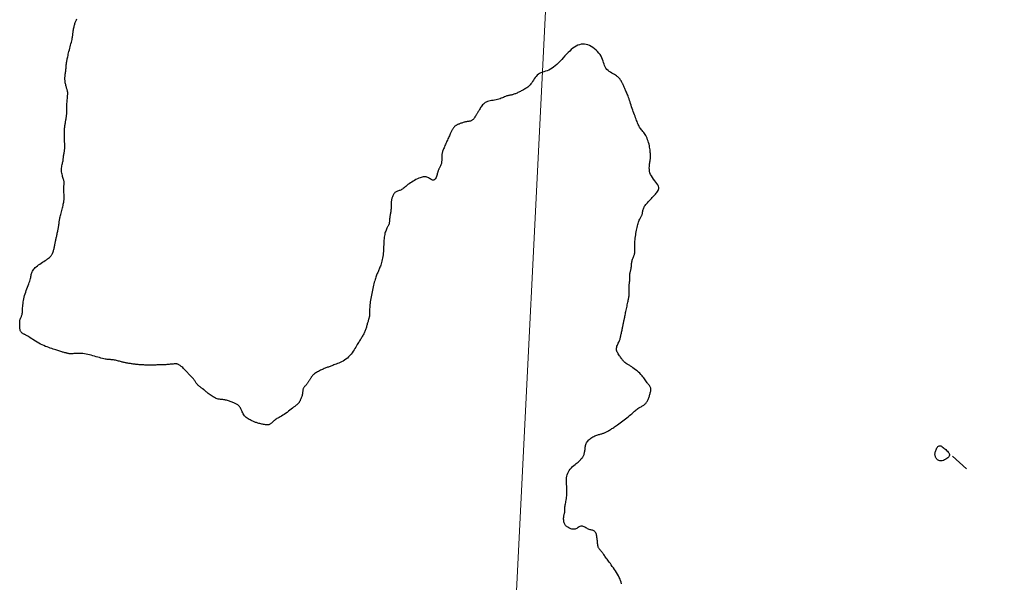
# Model space of a CAD drawing. Header units: millimetres. Extents: x 32690613 to 32693367, y 5343692 to 5344708.
# Tile 81 of 256: x 32692370 to 32692444, y 5343816 to 5343858. Entities that reach past the tile are written whole.
import ezdxf

# ---------------------------------------------------------------- set-up
doc = ezdxf.new("R2010")
doc.units = ezdxf.units.MM
doc.header["$LTSCALE"] = 20
doc.layers.get('0').update_dxf_attribs({"lineweight": 18})
doc.layers.get('Defpoints').update_dxf_attribs({"color": 11, "lineweight": 18})
doc.layers.add('02-DGM_HL_493.50', color=112, linetype='Continuous')

# ---------------------------------------------------------------- blocks, each defined once
blk = doc.blocks.new('A$C78070446')
blk.add_line((4469733.773, 5343068.963), (4469667.482, 5342330.093))

msp = doc.modelspace()

# ---------------------------------------------------------------- linework, layer by layer
at = {"layer": '02-DGM_HL_493.50', "elevation": 493.5, "flags": 128}
for points in [[(32692415.078, 5343815.809), (32692415.054, 5343815.923), (32692415.017, 5343816.041), (32692414.969, 5343816.161), (32692414.912, 5343816.282), (32692414.847, 5343816.405), (32692414.778, 5343816.527), (32692414.704, 5343816.648), (32692414.627, 5343816.768), (32692414.549, 5343816.885), (32692414.471, 5343816.999), (32692414.393, 5343817.109), (32692414.317, 5343817.215), (32692414.245, 5343817.315), (32692414.176, 5343817.41), (32692414.112, 5343817.498), (32692414.052, 5343817.582), (32692413.995, 5343817.66), (32692413.941, 5343817.734), (32692413.891, 5343817.803), (32692413.843, 5343817.869), (32692413.798, 5343817.932), (32692413.755, 5343817.991), (32692413.714, 5343818.047), (32692413.675, 5343818.1), (32692413.638, 5343818.149), (32692413.603, 5343818.195), (32692413.569, 5343818.238), (32692413.537, 5343818.276), (32692413.507, 5343818.311), (32692413.478, 5343818.342), (32692413.45, 5343818.371), (32692413.424, 5343818.4), (32692413.4, 5343818.431), (32692413.377, 5343818.465), (32692413.357, 5343818.505), (32692413.339, 5343818.552), (32692413.324, 5343818.609), (32692413.31, 5343818.676), (32692413.299, 5343818.753), (32692413.289, 5343818.836), (32692413.281, 5343818.924), (32692413.272, 5343819.016), (32692413.263, 5343819.107), (32692413.253, 5343819.198), (32692413.242, 5343819.285), (32692413.228, 5343819.366), (32692413.213, 5343819.442), (32692413.194, 5343819.511), (32692413.172, 5343819.574), (32692413.147, 5343819.63), (32692413.117, 5343819.679), (32692413.083, 5343819.72), (32692413.045, 5343819.754), (32692413.001, 5343819.78), (32692412.952, 5343819.8), (32692412.9, 5343819.815), (32692412.844, 5343819.829), (32692412.785, 5343819.843), (32692412.724, 5343819.858), (32692412.661, 5343819.878), (32692412.598, 5343819.903), (32692412.534, 5343819.935), (32692412.47, 5343819.972), (32692412.406, 5343820.011), (32692412.342, 5343820.049), (32692412.278, 5343820.084), (32692412.215, 5343820.111), (32692412.151, 5343820.128), (32692412.089, 5343820.133), (32692412.026, 5343820.124), (32692411.965, 5343820.102), (32692411.903, 5343820.071), (32692411.842, 5343820.035), (32692411.781, 5343819.997), (32692411.72, 5343819.961), (32692411.659, 5343819.929), (32692411.597, 5343819.906), (32692411.535, 5343819.893), (32692411.473, 5343819.891), (32692411.411, 5343819.898), (32692411.35, 5343819.912), (32692411.29, 5343819.931), (32692411.232, 5343819.956), (32692411.175, 5343819.983), (32692411.12, 5343820.012), (32692411.068, 5343820.041), (32692411.019, 5343820.072), (32692410.974, 5343820.104), (32692410.931, 5343820.138), (32692410.893, 5343820.176), (32692410.858, 5343820.219), (32692410.828, 5343820.266), (32692410.803, 5343820.319), (32692410.782, 5343820.379), (32692410.766, 5343820.444), (32692410.754, 5343820.512), (32692410.747, 5343820.583), (32692410.744, 5343820.655), (32692410.744, 5343820.726), (32692410.747, 5343820.794), (32692410.754, 5343820.859), (32692410.763, 5343820.92), (32692410.774, 5343820.976), (32692410.786, 5343821.027), (32692410.799, 5343821.075), (32692410.811, 5343821.12), (32692410.822, 5343821.161), (32692410.831, 5343821.201), (32692410.836, 5343821.238), (32692410.838, 5343821.274), (32692410.837, 5343821.31), (32692410.835, 5343821.347), (32692410.832, 5343821.386), (32692410.83, 5343821.428), (32692410.829, 5343821.474), (32692410.831, 5343821.526), (32692410.836, 5343821.586), (32692410.847, 5343821.652), (32692410.861, 5343821.727), (32692410.877, 5343821.808), (32692410.896, 5343821.895), (32692410.914, 5343821.989), (32692410.932, 5343822.088), (32692410.948, 5343822.191), (32692410.961, 5343822.299), (32692410.971, 5343822.411), (32692410.977, 5343822.526), (32692410.98, 5343822.644), (32692410.98, 5343822.764), (32692410.978, 5343822.886), (32692410.975, 5343823.009), (32692410.971, 5343823.134), (32692410.966, 5343823.258), (32692410.961, 5343823.383), (32692410.959, 5343823.508), (32692410.96, 5343823.631), (32692410.967, 5343823.752), (32692410.983, 5343823.871), (32692411.008, 5343823.987), (32692411.045, 5343824.1), (32692411.095, 5343824.209), (32692411.161, 5343824.313), (32692411.239, 5343824.412), (32692411.325, 5343824.506), (32692411.417, 5343824.594), (32692411.51, 5343824.675), (32692411.6, 5343824.75), (32692411.685, 5343824.818), (32692411.76, 5343824.878), (32692411.823, 5343824.931), (32692411.875, 5343824.976), (32692411.917, 5343825.015), (32692411.951, 5343825.049), (32692411.979, 5343825.079), (32692412.003, 5343825.105), (32692412.024, 5343825.129), (32692412.043, 5343825.151), (32692412.064, 5343825.173), (32692412.085, 5343825.194), (32692412.106, 5343825.216), (32692412.128, 5343825.24), (32692412.15, 5343825.267), (32692412.171, 5343825.296), (32692412.193, 5343825.33), (32692412.214, 5343825.368), (32692412.234, 5343825.412), (32692412.254, 5343825.461), (32692412.272, 5343825.513), (32692412.289, 5343825.569), (32692412.305, 5343825.628), (32692412.318, 5343825.689), (32692412.33, 5343825.751), (32692412.339, 5343825.814), (32692412.346, 5343825.877), (32692412.352, 5343825.94), (32692412.357, 5343826.002), (32692412.364, 5343826.065), (32692412.374, 5343826.128), (32692412.387, 5343826.191), (32692412.406, 5343826.254), (32692412.431, 5343826.318), (32692412.463, 5343826.382), (32692412.503, 5343826.445), (32692412.549, 5343826.507), (32692412.602, 5343826.568), (32692412.659, 5343826.626), (32692412.721, 5343826.681), (32692412.788, 5343826.733), (32692412.857, 5343826.779), (32692412.93, 5343826.821), (32692413.004, 5343826.859), (32692413.079, 5343826.892), (32692413.154, 5343826.921), (32692413.228, 5343826.947), (32692413.3, 5343826.971), (32692413.368, 5343826.992), (32692413.432, 5343827.01), (32692413.492, 5343827.028), (32692413.547, 5343827.044), (32692413.599, 5343827.06), (32692413.649, 5343827.076), (32692413.697, 5343827.093), (32692413.745, 5343827.111), (32692413.794, 5343827.13), (32692413.844, 5343827.152), (32692413.896, 5343827.176), (32692413.951, 5343827.202), (32692414.007, 5343827.232), (32692414.065, 5343827.263), (32692414.124, 5343827.296), (32692414.185, 5343827.331), (32692414.245, 5343827.368), (32692414.306, 5343827.406), (32692414.368, 5343827.446), (32692414.43, 5343827.487), (32692414.494, 5343827.531), (32692414.56, 5343827.577), (32692414.631, 5343827.628), (32692414.706, 5343827.682), (32692414.787, 5343827.74), (32692414.875, 5343827.803), (32692414.969, 5343827.872), (32692415.07, 5343827.945), (32692415.174, 5343828.022), (32692415.28, 5343828.101), (32692415.386, 5343828.181), (32692415.49, 5343828.261), (32692415.59, 5343828.341), (32692415.685, 5343828.419), (32692415.772, 5343828.494), (32692415.852, 5343828.566), (32692415.927, 5343828.634), (32692415.997, 5343828.699), (32692416.063, 5343828.759), (32692416.126, 5343828.815), (32692416.188, 5343828.867), (32692416.249, 5343828.914), (32692416.31, 5343828.955), (32692416.371, 5343828.993), (32692416.431, 5343829.027), (32692416.49, 5343829.058), (32692416.548, 5343829.089), (32692416.604, 5343829.119), (32692416.659, 5343829.15), (32692416.711, 5343829.182), (32692416.761, 5343829.216), (32692416.807, 5343829.253), (32692416.851, 5343829.293), (32692416.893, 5343829.335), (32692416.931, 5343829.379), (32692416.967, 5343829.426), (32692417.001, 5343829.476), (32692417.031, 5343829.528), (32692417.059, 5343829.582), (32692417.085, 5343829.639), (32692417.108, 5343829.697), (32692417.13, 5343829.758), (32692417.15, 5343829.819), (32692417.17, 5343829.881), (32692417.189, 5343829.944), (32692417.207, 5343830.007), (32692417.225, 5343830.071), (32692417.242, 5343830.133), (32692417.258, 5343830.195), (32692417.27, 5343830.256), (32692417.279, 5343830.316), (32692417.283, 5343830.374), (32692417.281, 5343830.429), (32692417.272, 5343830.482), (32692417.256, 5343830.533), (32692417.233, 5343830.581), (32692417.204, 5343830.629), (32692417.17, 5343830.677), (32692417.133, 5343830.725), (32692417.092, 5343830.776), (32692417.05, 5343830.831), (32692417.006, 5343830.889), (32692416.961, 5343830.952), (32692416.915, 5343831.02), (32692416.867, 5343831.093), (32692416.814, 5343831.169), (32692416.756, 5343831.249), (32692416.691, 5343831.332), (32692416.619, 5343831.417), (32692416.537, 5343831.505), (32692416.445, 5343831.593), (32692416.346, 5343831.682), (32692416.243, 5343831.77), (32692416.138, 5343831.854), (32692416.035, 5343831.934), (32692415.936, 5343832.007), (32692415.846, 5343832.073), (32692415.766, 5343832.129), (32692415.699, 5343832.174), (32692415.644, 5343832.21), (32692415.6, 5343832.238), (32692415.563, 5343832.26), (32692415.533, 5343832.276), (32692415.508, 5343832.29), (32692415.486, 5343832.301), (32692415.465, 5343832.312), (32692415.443, 5343832.325), (32692415.421, 5343832.339), (32692415.397, 5343832.355), (32692415.373, 5343832.373), (32692415.347, 5343832.394), (32692415.32, 5343832.418), (32692415.292, 5343832.445), (32692415.263, 5343832.476), (32692415.233, 5343832.511), (32692415.201, 5343832.55), (32692415.167, 5343832.592), (32692415.132, 5343832.638), (32692415.095, 5343832.687), (32692415.056, 5343832.74), (32692415.015, 5343832.796), (32692414.972, 5343832.856), (32692414.927, 5343832.918), (32692414.882, 5343832.983), (32692414.838, 5343833.05), (32692414.798, 5343833.12), (32692414.762, 5343833.191), (32692414.734, 5343833.264), (32692414.714, 5343833.338), (32692414.705, 5343833.412), (32692414.708, 5343833.487), (32692414.722, 5343833.562), (32692414.743, 5343833.637), (32692414.771, 5343833.711), (32692414.803, 5343833.783), (32692414.836, 5343833.854), (32692414.869, 5343833.922), (32692414.9, 5343833.987), (32692414.926, 5343834.049), (32692414.949, 5343834.109), (32692414.969, 5343834.167), (32692414.986, 5343834.225), (32692415.001, 5343834.284), (32692415.015, 5343834.343), (32692415.028, 5343834.405), (32692415.042, 5343834.471), (32692415.057, 5343834.54), (32692415.072, 5343834.612), (32692415.087, 5343834.686), (32692415.103, 5343834.761), (32692415.118, 5343834.835), (32692415.133, 5343834.907), (32692415.148, 5343834.977), (32692415.162, 5343835.042), (32692415.174, 5343835.103), (32692415.186, 5343835.159), (32692415.197, 5343835.21), (32692415.206, 5343835.257), (32692415.215, 5343835.3), (32692415.224, 5343835.34), (32692415.232, 5343835.378), (32692415.239, 5343835.412), (32692415.246, 5343835.445), (32692415.252, 5343835.477), (32692415.259, 5343835.51), (32692415.267, 5343835.545), (32692415.275, 5343835.584), (32692415.284, 5343835.628), (32692415.295, 5343835.679), (32692415.307, 5343835.737), (32692415.321, 5343835.805), (32692415.337, 5343835.881), (32692415.354, 5343835.964), (32692415.373, 5343836.053), (32692415.392, 5343836.146), (32692415.413, 5343836.244), (32692415.433, 5343836.343), (32692415.454, 5343836.444), (32692415.475, 5343836.544), (32692415.496, 5343836.644), (32692415.516, 5343836.741), (32692415.536, 5343836.835), (32692415.555, 5343836.924), (32692415.572, 5343837.007), (32692415.588, 5343837.082), (32692415.602, 5343837.15), (32692415.614, 5343837.209), (32692415.624, 5343837.26), (32692415.633, 5343837.307), (32692415.64, 5343837.351), (32692415.645, 5343837.394), (32692415.649, 5343837.439), (32692415.652, 5343837.489), (32692415.653, 5343837.544), (32692415.654, 5343837.607), (32692415.653, 5343837.677), (32692415.652, 5343837.752), (32692415.651, 5343837.829), (32692415.65, 5343837.906), (32692415.65, 5343837.981), (32692415.651, 5343838.053), (32692415.653, 5343838.119), (32692415.656, 5343838.179), (32692415.661, 5343838.232), (32692415.667, 5343838.281), (32692415.673, 5343838.327), (32692415.679, 5343838.373), (32692415.684, 5343838.42), (32692415.689, 5343838.47), (32692415.693, 5343838.524), (32692415.695, 5343838.585), (32692415.696, 5343838.65), (32692415.697, 5343838.719), (32692415.698, 5343838.79), (32692415.7, 5343838.862), (32692415.702, 5343838.933), (32692415.707, 5343839.002), (32692415.713, 5343839.067), (32692415.723, 5343839.127), (32692415.734, 5343839.184), (32692415.747, 5343839.237), (32692415.76, 5343839.288), (32692415.774, 5343839.337), (32692415.787, 5343839.387), (32692415.798, 5343839.436), (32692415.808, 5343839.488), (32692415.815, 5343839.541), (32692415.82, 5343839.597), (32692415.825, 5343839.655), (32692415.829, 5343839.714), (32692415.833, 5343839.775), (32692415.839, 5343839.837), (32692415.848, 5343839.899), (32692415.859, 5343839.962), (32692415.874, 5343840.025), (32692415.892, 5343840.088), (32692415.912, 5343840.149), (32692415.934, 5343840.209), (32692415.956, 5343840.267), (32692415.977, 5343840.321), (32692415.998, 5343840.372), (32692416.016, 5343840.419), (32692416.032, 5343840.461), (32692416.045, 5343840.5), (32692416.055, 5343840.538), (32692416.063, 5343840.577), (32692416.069, 5343840.618), (32692416.074, 5343840.663), (32692416.076, 5343840.713), (32692416.078, 5343840.771), (32692416.078, 5343840.839), (32692416.077, 5343840.914), (32692416.077, 5343840.998), (32692416.077, 5343841.088), (32692416.077, 5343841.185), (32692416.08, 5343841.288), (32692416.084, 5343841.395), (32692416.091, 5343841.506), (32692416.1, 5343841.62), (32692416.112, 5343841.737), (32692416.127, 5343841.855), (32692416.144, 5343841.974), (32692416.163, 5343842.092), (32692416.184, 5343842.21), (32692416.206, 5343842.325), (32692416.229, 5343842.437), (32692416.254, 5343842.545), (32692416.279, 5343842.649), (32692416.305, 5343842.748), (32692416.331, 5343842.842), (32692416.359, 5343842.93), (32692416.386, 5343843.012), (32692416.415, 5343843.087), (32692416.443, 5343843.154), (32692416.472, 5343843.214), (32692416.501, 5343843.268), (32692416.528, 5343843.317), (32692416.555, 5343843.362), (32692416.58, 5343843.405), (32692416.602, 5343843.448), (32692416.621, 5343843.491), (32692416.637, 5343843.537), (32692416.649, 5343843.586), (32692416.658, 5343843.639), (32692416.666, 5343843.694), (32692416.675, 5343843.752), (32692416.686, 5343843.812), (32692416.7, 5343843.874), (32692416.719, 5343843.936), (32692416.744, 5343844), (32692416.776, 5343844.064), (32692416.816, 5343844.128), (32692416.861, 5343844.192), (32692416.911, 5343844.257), (32692416.965, 5343844.321), (32692417.022, 5343844.386), (32692417.081, 5343844.451), (32692417.141, 5343844.516), (32692417.201, 5343844.581), (32692417.261, 5343844.646), (32692417.321, 5343844.71), (32692417.381, 5343844.775), (32692417.441, 5343844.84), (32692417.501, 5343844.905), (32692417.561, 5343844.97), (32692417.621, 5343845.035), (32692417.68, 5343845.1), (32692417.737, 5343845.166), (32692417.787, 5343845.233), (32692417.829, 5343845.304), (32692417.859, 5343845.377), (32692417.874, 5343845.455), (32692417.871, 5343845.538), (32692417.848, 5343845.628), (32692417.802, 5343845.723), (32692417.737, 5343845.825), (32692417.66, 5343845.932), (32692417.575, 5343846.044), (32692417.487, 5343846.16), (32692417.402, 5343846.279), (32692417.326, 5343846.4), (32692417.262, 5343846.522), (32692417.216, 5343846.645), (32692417.187, 5343846.767), (32692417.17, 5343846.887), (32692417.165, 5343847.003), (32692417.169, 5343847.113), (32692417.178, 5343847.217), (32692417.19, 5343847.311), (32692417.203, 5343847.395), (32692417.215, 5343847.469), (32692417.225, 5343847.532), (32692417.233, 5343847.589), (32692417.239, 5343847.642), (32692417.244, 5343847.692), (32692417.248, 5343847.743), (32692417.251, 5343847.797), (32692417.252, 5343847.856), (32692417.252, 5343847.922), (32692417.251, 5343847.996), (32692417.247, 5343848.076), (32692417.242, 5343848.163), (32692417.234, 5343848.256), (32692417.223, 5343848.353), (32692417.209, 5343848.456), (32692417.191, 5343848.562), (32692417.169, 5343848.673), (32692417.143, 5343848.785), (32692417.113, 5343848.899), (32692417.08, 5343849.012), (32692417.042, 5343849.122), (32692417.001, 5343849.229), (32692416.956, 5343849.331), (32692416.907, 5343849.427), (32692416.855, 5343849.515), (32692416.8, 5343849.596), (32692416.744, 5343849.671), (32692416.688, 5343849.742), (32692416.632, 5343849.808), (32692416.579, 5343849.872), (32692416.528, 5343849.933), (32692416.482, 5343849.994), (32692416.44, 5343850.055), (32692416.403, 5343850.118), (32692416.368, 5343850.182), (32692416.336, 5343850.249), (32692416.305, 5343850.32), (32692416.274, 5343850.397), (32692416.243, 5343850.479), (32692416.209, 5343850.567), (32692416.173, 5343850.664), (32692416.134, 5343850.766), (32692416.094, 5343850.875), (32692416.052, 5343850.989), (32692416.009, 5343851.106), (32692415.966, 5343851.226), (32692415.924, 5343851.349), (32692415.882, 5343851.472), (32692415.841, 5343851.595), (32692415.802, 5343851.718), (32692415.763, 5343851.838), (32692415.726, 5343851.956), (32692415.689, 5343852.07), (32692415.653, 5343852.178), (32692415.617, 5343852.281), (32692415.582, 5343852.378), (32692415.548, 5343852.466), (32692415.513, 5343852.548), (32692415.48, 5343852.624), (32692415.447, 5343852.695), (32692415.414, 5343852.763), (32692415.383, 5343852.827), (32692415.353, 5343852.89), (32692415.324, 5343852.951), (32692415.296, 5343853.013), (32692415.269, 5343853.073), (32692415.244, 5343853.133), (32692415.219, 5343853.191), (32692415.196, 5343853.247), (32692415.174, 5343853.3), (32692415.152, 5343853.349), (32692415.131, 5343853.394), (32692415.111, 5343853.435), (32692415.091, 5343853.472), (32692415.072, 5343853.506), (32692415.053, 5343853.537), (32692415.033, 5343853.567), (32692415.013, 5343853.596), (32692414.992, 5343853.625), (32692414.971, 5343853.655), (32692414.948, 5343853.686), (32692414.923, 5343853.719), (32692414.893, 5343853.753), (32692414.859, 5343853.79), (32692414.817, 5343853.829), (32692414.767, 5343853.87), (32692414.707, 5343853.913), (32692414.637, 5343853.959), (32692414.554, 5343854.007), (32692414.462, 5343854.059), (32692414.365, 5343854.115), (32692414.265, 5343854.175), (32692414.167, 5343854.242), (32692414.074, 5343854.314), (32692413.989, 5343854.394), (32692413.916, 5343854.481), (32692413.857, 5343854.576), (32692413.809, 5343854.679), (32692413.769, 5343854.787), (32692413.732, 5343854.901), (32692413.696, 5343855.019), (32692413.655, 5343855.139), (32692413.607, 5343855.261), (32692413.547, 5343855.384), (32692413.472, 5343855.506), (32692413.384, 5343855.625), (32692413.284, 5343855.74), (32692413.174, 5343855.849), (32692413.057, 5343855.949), (32692412.935, 5343856.04), (32692412.809, 5343856.119), (32692412.682, 5343856.184), (32692412.555, 5343856.234), (32692412.428, 5343856.268), (32692412.302, 5343856.286), (32692412.177, 5343856.289), (32692412.052, 5343856.277), (32692411.928, 5343856.248), (32692411.805, 5343856.204), (32692411.682, 5343856.145), (32692411.56, 5343856.07), (32692411.439, 5343855.982), (32692411.317, 5343855.881), (32692411.197, 5343855.771), (32692411.076, 5343855.654), (32692410.956, 5343855.53), (32692410.836, 5343855.403), (32692410.716, 5343855.273), (32692410.596, 5343855.144), (32692410.475, 5343855.016), (32692410.355, 5343854.893), (32692410.235, 5343854.775), (32692410.114, 5343854.665), (32692409.993, 5343854.565), (32692409.871, 5343854.476), (32692409.749, 5343854.401), (32692409.626, 5343854.341), (32692409.504, 5343854.293), (32692409.384, 5343854.252), (32692409.266, 5343854.216), (32692409.152, 5343854.179), (32692409.044, 5343854.139), (32692408.941, 5343854.092), (32692408.846, 5343854.033), (32692408.759, 5343853.959), (32692408.679, 5343853.874), (32692408.605, 5343853.78), (32692408.537, 5343853.682), (32692408.472, 5343853.581), (32692408.41, 5343853.482), (32692408.35, 5343853.388), (32692408.291, 5343853.302), (32692408.231, 5343853.227), (32692408.171, 5343853.162), (32692408.111, 5343853.107), (32692408.05, 5343853.058), (32692407.989, 5343853.015), (32692407.928, 5343852.977), (32692407.867, 5343852.942), (32692407.806, 5343852.908), (32692407.745, 5343852.874), (32692407.683, 5343852.841), (32692407.622, 5343852.807), (32692407.561, 5343852.775), (32692407.499, 5343852.743), (32692407.438, 5343852.712), (32692407.377, 5343852.681), (32692407.315, 5343852.652), (32692407.254, 5343852.624), (32692407.193, 5343852.598), (32692407.132, 5343852.574), (32692407.073, 5343852.551), (32692407.014, 5343852.53), (32692406.957, 5343852.511), (32692406.902, 5343852.495), (32692406.849, 5343852.481), (32692406.799, 5343852.47), (32692406.75, 5343852.46), (32692406.702, 5343852.451), (32692406.653, 5343852.442), (32692406.603, 5343852.432), (32692406.551, 5343852.419), (32692406.496, 5343852.402), (32692406.436, 5343852.382), (32692406.372, 5343852.356), (32692406.303, 5343852.326), (32692406.229, 5343852.293), (32692406.149, 5343852.259), (32692406.065, 5343852.225), (32692405.975, 5343852.192), (32692405.879, 5343852.161), (32692405.779, 5343852.134), (32692405.673, 5343852.111), (32692405.564, 5343852.091), (32692405.453, 5343852.074), (32692405.343, 5343852.055), (32692405.234, 5343852.035), (32692405.13, 5343852.011), (32692405.032, 5343851.982), (32692404.941, 5343851.945), (32692404.86, 5343851.9), (32692404.787, 5343851.847), (32692404.723, 5343851.789), (32692404.665, 5343851.726), (32692404.613, 5343851.66), (32692404.566, 5343851.593), (32692404.522, 5343851.526), (32692404.482, 5343851.46), (32692404.444, 5343851.398), (32692404.407, 5343851.338), (32692404.373, 5343851.282), (32692404.341, 5343851.23), (32692404.31, 5343851.18), (32692404.282, 5343851.133), (32692404.256, 5343851.09), (32692404.231, 5343851.05), (32692404.209, 5343851.013), (32692404.188, 5343850.979), (32692404.168, 5343850.946), (32692404.149, 5343850.916), (32692404.13, 5343850.885), (32692404.112, 5343850.855), (32692404.093, 5343850.825), (32692404.074, 5343850.794), (32692404.054, 5343850.761), (32692404.033, 5343850.727), (32692404.009, 5343850.694), (32692403.983, 5343850.661), (32692403.954, 5343850.629), (32692403.922, 5343850.6), (32692403.885, 5343850.574), (32692403.845, 5343850.551), (32692403.799, 5343850.533), (32692403.75, 5343850.518), (32692403.697, 5343850.506), (32692403.64, 5343850.496), (32692403.582, 5343850.487), (32692403.522, 5343850.478), (32692403.46, 5343850.468), (32692403.398, 5343850.456), (32692403.336, 5343850.442), (32692403.275, 5343850.426), (32692403.215, 5343850.408), (32692403.156, 5343850.389), (32692403.099, 5343850.37), (32692403.045, 5343850.35), (32692402.993, 5343850.331), (32692402.945, 5343850.313), (32692402.901, 5343850.296), (32692402.86, 5343850.281), (32692402.822, 5343850.265), (32692402.786, 5343850.25), (32692402.752, 5343850.234), (32692402.72, 5343850.216), (32692402.689, 5343850.198), (32692402.658, 5343850.177), (32692402.628, 5343850.154), (32692402.598, 5343850.128), (32692402.568, 5343850.1), (32692402.539, 5343850.07), (32692402.511, 5343850.038), (32692402.483, 5343850.004), (32692402.457, 5343849.969), (32692402.432, 5343849.932), (32692402.408, 5343849.894), (32692402.385, 5343849.854), (32692402.362, 5343849.812), (32692402.339, 5343849.767), (32692402.316, 5343849.718), (32692402.292, 5343849.666), (32692402.266, 5343849.61), (32692402.238, 5343849.549), (32692402.208, 5343849.483), (32692402.176, 5343849.412), (32692402.142, 5343849.337), (32692402.107, 5343849.259), (32692402.071, 5343849.178), (32692402.033, 5343849.095), (32692401.995, 5343849.011), (32692401.957, 5343848.926), (32692401.918, 5343848.842), (32692401.881, 5343848.757), (32692401.844, 5343848.675), (32692401.808, 5343848.594), (32692401.775, 5343848.516), (32692401.744, 5343848.441), (32692401.716, 5343848.37), (32692401.692, 5343848.304), (32692401.671, 5343848.243), (32692401.654, 5343848.187), (32692401.641, 5343848.133), (32692401.63, 5343848.081), (32692401.622, 5343848.03), (32692401.616, 5343847.978), (32692401.611, 5343847.924), (32692401.609, 5343847.868), (32692401.608, 5343847.807), (32692401.607, 5343847.744), (32692401.606, 5343847.678), (32692401.604, 5343847.61), (32692401.6, 5343847.542), (32692401.595, 5343847.474), (32692401.586, 5343847.408), (32692401.574, 5343847.344), (32692401.558, 5343847.282), (32692401.538, 5343847.223), (32692401.516, 5343847.167), (32692401.492, 5343847.114), (32692401.468, 5343847.064), (32692401.443, 5343847.016), (32692401.42, 5343846.971), (32692401.398, 5343846.928), (32692401.379, 5343846.888), (32692401.362, 5343846.848), (32692401.347, 5343846.809), (32692401.333, 5343846.768), (32692401.318, 5343846.724), (32692401.304, 5343846.677), (32692401.288, 5343846.624), (32692401.271, 5343846.564), (32692401.251, 5343846.498), (32692401.229, 5343846.427), (32692401.204, 5343846.354), (32692401.176, 5343846.284), (32692401.144, 5343846.22), (32692401.108, 5343846.165), (32692401.069, 5343846.123), (32692401.025, 5343846.096), (32692400.976, 5343846.088), (32692400.924, 5343846.095), (32692400.868, 5343846.116), (32692400.809, 5343846.145), (32692400.748, 5343846.18), (32692400.686, 5343846.218), (32692400.622, 5343846.254), (32692400.559, 5343846.286), (32692400.495, 5343846.311), (32692400.431, 5343846.328), (32692400.365, 5343846.337), (32692400.296, 5343846.339), (32692400.224, 5343846.332), (32692400.147, 5343846.317), (32692400.065, 5343846.294), (32692399.976, 5343846.264), (32692399.88, 5343846.225), (32692399.778, 5343846.179), (32692399.673, 5343846.127), (32692399.566, 5343846.07), (32692399.46, 5343846.01), (32692399.355, 5343845.946), (32692399.254, 5343845.881), (32692399.159, 5343845.815), (32692399.072, 5343845.749), (32692398.991, 5343845.684), (32692398.916, 5343845.622), (32692398.846, 5343845.563), (32692398.78, 5343845.508), (32692398.716, 5343845.457), (32692398.654, 5343845.413), (32692398.593, 5343845.376), (32692398.532, 5343845.346), (32692398.47, 5343845.321), (32692398.41, 5343845.301), (32692398.351, 5343845.283), (32692398.295, 5343845.265), (32692398.24, 5343845.245), (32692398.189, 5343845.221), (32692398.141, 5343845.191), (32692398.098, 5343845.155), (32692398.058, 5343845.111), (32692398.022, 5343845.063), (32692397.99, 5343845.012), (32692397.961, 5343844.957), (32692397.936, 5343844.902), (32692397.913, 5343844.846), (32692397.893, 5343844.792), (32692397.875, 5343844.741), (32692397.86, 5343844.691), (32692397.847, 5343844.641), (32692397.836, 5343844.592), (32692397.828, 5343844.541), (32692397.821, 5343844.488), (32692397.815, 5343844.432), (32692397.812, 5343844.372), (32692397.81, 5343844.307), (32692397.809, 5343844.238), (32692397.808, 5343844.165), (32692397.807, 5343844.091), (32692397.806, 5343844.014), (32692397.803, 5343843.938), (32692397.799, 5343843.862), (32692397.793, 5343843.788), (32692397.784, 5343843.716), (32692397.773, 5343843.646), (32692397.761, 5343843.578), (32692397.748, 5343843.511), (32692397.735, 5343843.446), (32692397.723, 5343843.382), (32692397.712, 5343843.319), (32692397.703, 5343843.256), (32692397.696, 5343843.193), (32692397.691, 5343843.131), (32692397.687, 5343843.07), (32692397.683, 5343843.01), (32692397.678, 5343842.952), (32692397.672, 5343842.897), (32692397.663, 5343842.844), (32692397.651, 5343842.795), (32692397.635, 5343842.749), (32692397.616, 5343842.706), (32692397.594, 5343842.663), (32692397.569, 5343842.62), (32692397.543, 5343842.575), (32692397.515, 5343842.526), (32692397.486, 5343842.472), (32692397.458, 5343842.412), (32692397.429, 5343842.345), (32692397.401, 5343842.27), (32692397.375, 5343842.189), (32692397.35, 5343842.101), (32692397.327, 5343842.007), (32692397.307, 5343841.908), (32692397.29, 5343841.804), (32692397.277, 5343841.696), (32692397.268, 5343841.585), (32692397.261, 5343841.47), (32692397.257, 5343841.352), (32692397.254, 5343841.232), (32692397.25, 5343841.109), (32692397.246, 5343840.986), (32692397.24, 5343840.861), (32692397.231, 5343840.736), (32692397.219, 5343840.61), (32692397.203, 5343840.486), (32692397.184, 5343840.363), (32692397.162, 5343840.243), (32692397.138, 5343840.127), (32692397.113, 5343840.016), (32692397.086, 5343839.91), (32692397.059, 5343839.811), (32692397.031, 5343839.72), (32692397.003, 5343839.636), (32692396.975, 5343839.558), (32692396.947, 5343839.484), (32692396.918, 5343839.414), (32692396.889, 5343839.347), (32692396.861, 5343839.283), (32692396.832, 5343839.219), (32692396.803, 5343839.155), (32692396.774, 5343839.09), (32692396.746, 5343839.023), (32692396.717, 5343838.954), (32692396.689, 5343838.88), (32692396.66, 5343838.802), (32692396.632, 5343838.717), (32692396.605, 5343838.626), (32692396.577, 5343838.528), (32692396.55, 5343838.422), (32692396.523, 5343838.311), (32692396.497, 5343838.195), (32692396.47, 5343838.074), (32692396.444, 5343837.951), (32692396.417, 5343837.826), (32692396.391, 5343837.7), (32692396.364, 5343837.574), (32692396.339, 5343837.449), (32692396.314, 5343837.324), (32692396.29, 5343837.201), (32692396.269, 5343837.08), (32692396.25, 5343836.962), (32692396.233, 5343836.847), (32692396.22, 5343836.735), (32692396.21, 5343836.627), (32692396.204, 5343836.524), (32692396.2, 5343836.425), (32692396.197, 5343836.333), (32692396.196, 5343836.246), (32692396.195, 5343836.165), (32692396.194, 5343836.091), (32692396.192, 5343836.025), (32692396.189, 5343835.966), (32692396.183, 5343835.913), (32692396.177, 5343835.865), (32692396.169, 5343835.821), (32692396.159, 5343835.778), (32692396.149, 5343835.736), (32692396.137, 5343835.693), (32692396.124, 5343835.647), (32692396.109, 5343835.597), (32692396.094, 5343835.545), (32692396.078, 5343835.489), (32692396.061, 5343835.431), (32692396.043, 5343835.37), (32692396.025, 5343835.309), (32692396.007, 5343835.246), (32692395.989, 5343835.183), (32692395.97, 5343835.12), (32692395.952, 5343835.056), (32692395.932, 5343834.993), (32692395.912, 5343834.93), (32692395.89, 5343834.866), (32692395.867, 5343834.803), (32692395.842, 5343834.739), (32692395.814, 5343834.676), (32692395.784, 5343834.612), (32692395.752, 5343834.548), (32692395.717, 5343834.484), (32692395.681, 5343834.42), (32692395.644, 5343834.356), (32692395.606, 5343834.292), (32692395.567, 5343834.228), (32692395.528, 5343834.164), (32692395.489, 5343834.1), (32692395.449, 5343834.035), (32692395.408, 5343833.967), (32692395.365, 5343833.897), (32692395.319, 5343833.823), (32692395.271, 5343833.744), (32692395.219, 5343833.658), (32692395.162, 5343833.566), (32692395.101, 5343833.466), (32692395.035, 5343833.361), (32692394.964, 5343833.252), (32692394.887, 5343833.142), (32692394.805, 5343833.033), (32692394.718, 5343832.927), (32692394.626, 5343832.827), (32692394.528, 5343832.735), (32692394.424, 5343832.653), (32692394.317, 5343832.58), (32692394.207, 5343832.515), (32692394.097, 5343832.458), (32692393.988, 5343832.407), (32692393.882, 5343832.362), (32692393.779, 5343832.322), (32692393.683, 5343832.285), (32692393.595, 5343832.252), (32692393.513, 5343832.221), (32692393.436, 5343832.192), (32692393.365, 5343832.165), (32692393.297, 5343832.139), (32692393.233, 5343832.115), (32692393.17, 5343832.091), (32692393.108, 5343832.068), (32692393.046, 5343832.045), (32692392.984, 5343832.021), (32692392.922, 5343831.997), (32692392.858, 5343831.971), (32692392.793, 5343831.945), (32692392.727, 5343831.916), (32692392.659, 5343831.886), (32692392.588, 5343831.853), (32692392.516, 5343831.818), (32692392.442, 5343831.78), (32692392.368, 5343831.742), (32692392.296, 5343831.702), (32692392.227, 5343831.662), (32692392.162, 5343831.623), (32692392.102, 5343831.585), (32692392.05, 5343831.549), (32692392.005, 5343831.514), (32692391.967, 5343831.482), (32692391.936, 5343831.451), (32692391.909, 5343831.421), (32692391.886, 5343831.392), (32692391.865, 5343831.362), (32692391.845, 5343831.332), (32692391.826, 5343831.301), (32692391.806, 5343831.268), (32692391.785, 5343831.234), (32692391.763, 5343831.198), (32692391.741, 5343831.162), (32692391.718, 5343831.125), (32692391.695, 5343831.087), (32692391.672, 5343831.049), (32692391.648, 5343831.01), (32692391.625, 5343830.972), (32692391.601, 5343830.934), (32692391.577, 5343830.896), (32692391.552, 5343830.858), (32692391.527, 5343830.822), (32692391.5, 5343830.786), (32692391.472, 5343830.752), (32692391.443, 5343830.719), (32692391.412, 5343830.687), (32692391.381, 5343830.656), (32692391.349, 5343830.625), (32692391.319, 5343830.593), (32692391.289, 5343830.56), (32692391.263, 5343830.524), (32692391.239, 5343830.485), (32692391.22, 5343830.443), (32692391.205, 5343830.396), (32692391.194, 5343830.346), (32692391.186, 5343830.292), (32692391.179, 5343830.235), (32692391.173, 5343830.176), (32692391.166, 5343830.115), (32692391.158, 5343830.053), (32692391.146, 5343829.99), (32692391.131, 5343829.927), (32692391.113, 5343829.864), (32692391.092, 5343829.803), (32692391.07, 5343829.744), (32692391.047, 5343829.688), (32692391.023, 5343829.635), (32692391.001, 5343829.586), (32692390.979, 5343829.542), (32692390.959, 5343829.504), (32692390.941, 5343829.471), (32692390.924, 5343829.442), (32692390.909, 5343829.417), (32692390.894, 5343829.395), (32692390.879, 5343829.375), (32692390.865, 5343829.357), (32692390.85, 5343829.341), (32692390.834, 5343829.325), (32692390.817, 5343829.308), (32692390.795, 5343829.288), (32692390.769, 5343829.265), (32692390.735, 5343829.238), (32692390.694, 5343829.203), (32692390.642, 5343829.161), (32692390.579, 5343829.11), (32692390.503, 5343829.049), (32692390.417, 5343828.979), (32692390.322, 5343828.904), (32692390.221, 5343828.824), (32692390.115, 5343828.743), (32692390.007, 5343828.663), (32692389.898, 5343828.585), (32692389.792, 5343828.513), (32692389.69, 5343828.448), (32692389.592, 5343828.389), (32692389.499, 5343828.335), (32692389.411, 5343828.286), (32692389.328, 5343828.239), (32692389.252, 5343828.195), (32692389.181, 5343828.151), (32692389.117, 5343828.108), (32692389.059, 5343828.063), (32692389.007, 5343828.018), (32692388.96, 5343827.974), (32692388.917, 5343827.931), (32692388.877, 5343827.89), (32692388.839, 5343827.853), (32692388.801, 5343827.82), (32692388.764, 5343827.792), (32692388.726, 5343827.77), (32692388.686, 5343827.753), (32692388.644, 5343827.741), (32692388.599, 5343827.733), (32692388.552, 5343827.73), (32692388.5, 5343827.731), (32692388.445, 5343827.735), (32692388.385, 5343827.741), (32692388.319, 5343827.751), (32692388.25, 5343827.762), (32692388.178, 5343827.775), (32692388.105, 5343827.79), (32692388.031, 5343827.806), (32692387.959, 5343827.823), (32692387.89, 5343827.84), (32692387.824, 5343827.859), (32692387.763, 5343827.877), (32692387.706, 5343827.896), (32692387.652, 5343827.916), (32692387.599, 5343827.937), (32692387.545, 5343827.959), (32692387.491, 5343827.982), (32692387.434, 5343828.008), (32692387.372, 5343828.035), (32692387.306, 5343828.066), (32692387.236, 5343828.099), (32692387.164, 5343828.136), (32692387.092, 5343828.177), (32692387.02, 5343828.223), (32692386.95, 5343828.275), (32692386.885, 5343828.333), (32692386.824, 5343828.398), (32692386.771, 5343828.47), (32692386.723, 5343828.547), (32692386.681, 5343828.628), (32692386.642, 5343828.71), (32692386.606, 5343828.791), (32692386.572, 5343828.869), (32692386.539, 5343828.942), (32692386.506, 5343829.008), (32692386.472, 5343829.065), (32692386.436, 5343829.113), (32692386.398, 5343829.155), (32692386.359, 5343829.191), (32692386.318, 5343829.222), (32692386.274, 5343829.251), (32692386.227, 5343829.278), (32692386.177, 5343829.304), (32692386.125, 5343829.33), (32692386.069, 5343829.357), (32692386.011, 5343829.384), (32692385.95, 5343829.41), (32692385.887, 5343829.437), (32692385.822, 5343829.462), (32692385.755, 5343829.487), (32692385.686, 5343829.51), (32692385.615, 5343829.531), (32692385.544, 5343829.551), (32692385.473, 5343829.569), (32692385.401, 5343829.585), (32692385.331, 5343829.599), (32692385.262, 5343829.612), (32692385.195, 5343829.622), (32692385.131, 5343829.63), (32692385.069, 5343829.636), (32692385.01, 5343829.641), (32692384.952, 5343829.647), (32692384.893, 5343829.655), (32692384.833, 5343829.666), (32692384.771, 5343829.682), (32692384.705, 5343829.705), (32692384.634, 5343829.735), (32692384.559, 5343829.774), (32692384.479, 5343829.82), (32692384.397, 5343829.872), (32692384.316, 5343829.926), (32692384.237, 5343829.982), (32692384.162, 5343830.037), (32692384.094, 5343830.089), (32692384.034, 5343830.136), (32692383.983, 5343830.177), (32692383.942, 5343830.212), (32692383.908, 5343830.242), (32692383.88, 5343830.268), (32692383.858, 5343830.289), (32692383.839, 5343830.308), (32692383.822, 5343830.325), (32692383.805, 5343830.34), (32692383.789, 5343830.355), (32692383.771, 5343830.37), (32692383.752, 5343830.385), (32692383.731, 5343830.401), (32692383.707, 5343830.418), (32692383.68, 5343830.437), (32692383.65, 5343830.458), (32692383.615, 5343830.482), (32692383.576, 5343830.509), (32692383.534, 5343830.539), (32692383.489, 5343830.572), (32692383.443, 5343830.607), (32692383.396, 5343830.645), (32692383.351, 5343830.685), (32692383.307, 5343830.728), (32692383.266, 5343830.772), (32692383.228, 5343830.818), (32692383.194, 5343830.866), (32692383.163, 5343830.913), (32692383.134, 5343830.961), (32692383.107, 5343831.007), (32692383.08, 5343831.052), (32692383.055, 5343831.094), (32692383.029, 5343831.133), (32692383.003, 5343831.168), (32692382.977, 5343831.2), (32692382.95, 5343831.229), (32692382.923, 5343831.256), (32692382.896, 5343831.282), (32692382.869, 5343831.306), (32692382.842, 5343831.33), (32692382.816, 5343831.354), (32692382.79, 5343831.378), (32692382.764, 5343831.404), (32692382.737, 5343831.431), (32692382.709, 5343831.461), (32692382.678, 5343831.494), (32692382.644, 5343831.531), (32692382.607, 5343831.573), (32692382.565, 5343831.62), (32692382.518, 5343831.672), (32692382.466, 5343831.728), (32692382.412, 5343831.787), (32692382.356, 5343831.847), (32692382.299, 5343831.907), (32692382.241, 5343831.966), (32692382.185, 5343832.021), (32692382.131, 5343832.071), (32692382.08, 5343832.115), (32692382.032, 5343832.153), (32692381.987, 5343832.186), (32692381.944, 5343832.214), (32692381.904, 5343832.237), (32692381.867, 5343832.256), (32692381.832, 5343832.271), (32692381.799, 5343832.283), (32692381.769, 5343832.292), (32692381.738, 5343832.298), (32692381.707, 5343832.302), (32692381.672, 5343832.304), (32692381.634, 5343832.304), (32692381.59, 5343832.302), (32692381.538, 5343832.298), (32692381.477, 5343832.293), (32692381.407, 5343832.286), (32692381.328, 5343832.279), (32692381.245, 5343832.271), (32692381.159, 5343832.263), (32692381.074, 5343832.255), (32692380.992, 5343832.247), (32692380.915, 5343832.241), (32692380.848, 5343832.235), (32692380.791, 5343832.231), (32692380.742, 5343832.229), (32692380.699, 5343832.228), (32692380.66, 5343832.227), (32692380.62, 5343832.227), (32692380.578, 5343832.226), (32692380.53, 5343832.226), (32692380.474, 5343832.225), (32692380.407, 5343832.224), (32692380.333, 5343832.222), (32692380.252, 5343832.219), (32692380.169, 5343832.217), (32692380.086, 5343832.214), (32692380.005, 5343832.211), (32692379.929, 5343832.209), (32692379.862, 5343832.207), (32692379.804, 5343832.206), (32692379.755, 5343832.205), (32692379.712, 5343832.205), (32692379.671, 5343832.205), (32692379.631, 5343832.206), (32692379.589, 5343832.207), (32692379.543, 5343832.209), (32692379.49, 5343832.212), (32692379.427, 5343832.214), (32692379.358, 5343832.218), (32692379.283, 5343832.221), (32692379.205, 5343832.225), (32692379.127, 5343832.229), (32692379.05, 5343832.233), (32692378.978, 5343832.237), (32692378.911, 5343832.241), (32692378.852, 5343832.245), (32692378.8, 5343832.249), (32692378.753, 5343832.254), (32692378.708, 5343832.259), (32692378.665, 5343832.264), (32692378.621, 5343832.27), (32692378.575, 5343832.276), (32692378.525, 5343832.283), (32692378.468, 5343832.291), (32692378.408, 5343832.3), (32692378.343, 5343832.309), (32692378.276, 5343832.319), (32692378.208, 5343832.33), (32692378.14, 5343832.341), (32692378.073, 5343832.352), (32692378.008, 5343832.364), (32692377.947, 5343832.376), (32692377.888, 5343832.388), (32692377.83, 5343832.401), (32692377.773, 5343832.414), (32692377.715, 5343832.428), (32692377.655, 5343832.443), (32692377.592, 5343832.459), (32692377.525, 5343832.476), (32692377.454, 5343832.495), (32692377.378, 5343832.514), (32692377.3, 5343832.533), (32692377.222, 5343832.552), (32692377.145, 5343832.569), (32692377.069, 5343832.585), (32692376.998, 5343832.598), (32692376.932, 5343832.608), (32692376.872, 5343832.614), (32692376.817, 5343832.617), (32692376.764, 5343832.619), (32692376.711, 5343832.621), (32692376.656, 5343832.624), (32692376.596, 5343832.628), (32692376.529, 5343832.636), (32692376.454, 5343832.648), (32692376.367, 5343832.666), (32692376.271, 5343832.688), (32692376.166, 5343832.714), (32692376.054, 5343832.743), (32692375.936, 5343832.775), (32692375.814, 5343832.809), (32692375.689, 5343832.843), (32692375.563, 5343832.878), (32692375.437, 5343832.912), (32692375.311, 5343832.946), (32692375.186, 5343832.977), (32692375.062, 5343833.006), (32692374.941, 5343833.031), (32692374.821, 5343833.053), (32692374.705, 5343833.071), (32692374.591, 5343833.083), (32692374.482, 5343833.09), (32692374.377, 5343833.092), (32692374.276, 5343833.09), (32692374.181, 5343833.086), (32692374.093, 5343833.08), (32692374.011, 5343833.074), (32692373.936, 5343833.068), (32692373.869, 5343833.063), (32692373.811, 5343833.061), (32692373.76, 5343833.062), (32692373.714, 5343833.064), (32692373.673, 5343833.068), (32692373.635, 5343833.074), (32692373.598, 5343833.081), (32692373.562, 5343833.089), (32692373.523, 5343833.098), (32692373.483, 5343833.108), (32692373.439, 5343833.119), (32692373.393, 5343833.131), (32692373.343, 5343833.143), (32692373.291, 5343833.157), (32692373.235, 5343833.172), (32692373.177, 5343833.189), (32692373.115, 5343833.207), (32692373.05, 5343833.226), (32692372.982, 5343833.248), (32692372.909, 5343833.271), (32692372.832, 5343833.295), (32692372.751, 5343833.322), (32692372.664, 5343833.35), (32692372.572, 5343833.381), (32692372.473, 5343833.413), (32692372.369, 5343833.448), (32692372.259, 5343833.485), (32692372.144, 5343833.526), (32692372.025, 5343833.569), (32692371.903, 5343833.617), (32692371.778, 5343833.669), (32692371.652, 5343833.727), (32692371.525, 5343833.789), (32692371.397, 5343833.857), (32692371.271, 5343833.929), (32692371.148, 5343834.003), (32692371.03, 5343834.077), (32692370.919, 5343834.148), (32692370.816, 5343834.216), (32692370.723, 5343834.278), (32692370.642, 5343834.332), (32692370.573, 5343834.376), (32692370.516, 5343834.412), (32692370.468, 5343834.441), (32692370.428, 5343834.464), (32692370.393, 5343834.483), (32692370.361, 5343834.498), (32692370.331, 5343834.513), (32692370.3, 5343834.527), (32692370.267, 5343834.542), (32692370.233, 5343834.559), (32692370.197, 5343834.578), (32692370.162, 5343834.599), (32692370.128, 5343834.625), (32692370.096, 5343834.654), (32692370.067, 5343834.687), (32692370.042, 5343834.725), (32692370.022, 5343834.768), (32692370.007, 5343834.817), (32692369.995, 5343834.869), (32692369.986, 5343834.924), (32692369.98, 5343834.983), (32692369.975, 5343835.043), (32692369.972, 5343835.105), (32692369.97, 5343835.167), (32692369.967, 5343835.229), (32692369.965, 5343835.291), (32692369.964, 5343835.352), (32692369.965, 5343835.412), (32692369.968, 5343835.47), (32692369.973, 5343835.525), (32692369.981, 5343835.577), (32692369.993, 5343835.627), (32692370.009, 5343835.672), (32692370.028, 5343835.716), (32692370.048, 5343835.759), (32692370.07, 5343835.802), (32692370.091, 5343835.847), (32692370.112, 5343835.895), (32692370.13, 5343835.948), (32692370.145, 5343836.008), (32692370.156, 5343836.075), (32692370.164, 5343836.149), (32692370.17, 5343836.229), (32692370.175, 5343836.317), (32692370.179, 5343836.409), (32692370.184, 5343836.508), (32692370.191, 5343836.611), (32692370.201, 5343836.719), (32692370.214, 5343836.831), (32692370.231, 5343836.946), (32692370.252, 5343837.065), (32692370.276, 5343837.186), (32692370.305, 5343837.309), (32692370.337, 5343837.434), (32692370.373, 5343837.56), (32692370.413, 5343837.686), (32692370.457, 5343837.813), (32692370.503, 5343837.939), (32692370.55, 5343838.062), (32692370.597, 5343838.183), (32692370.642, 5343838.3), (32692370.684, 5343838.412), (32692370.721, 5343838.518), (32692370.752, 5343838.617), (32692370.776, 5343838.708), (32692370.795, 5343838.792), (32692370.81, 5343838.87), (32692370.823, 5343838.943), (32692370.836, 5343839.012), (32692370.851, 5343839.078), (32692370.871, 5343839.143), (32692370.896, 5343839.206), (32692370.929, 5343839.27), (32692370.969, 5343839.334), (32692371.017, 5343839.399), (32692371.073, 5343839.463), (32692371.137, 5343839.528), (32692371.209, 5343839.594), (32692371.289, 5343839.659), (32692371.376, 5343839.725), (32692371.471, 5343839.792), (32692371.571, 5343839.858), (32692371.673, 5343839.923), (32692371.776, 5343839.988), (32692371.876, 5343840.051), (32692371.971, 5343840.112), (32692372.058, 5343840.171), (32692372.135, 5343840.228), (32692372.199, 5343840.281), (32692372.253, 5343840.331), (32692372.296, 5343840.379), (32692372.33, 5343840.423), (32692372.358, 5343840.464), (32692372.38, 5343840.503), (32692372.398, 5343840.539), (32692372.413, 5343840.572), (32692372.427, 5343840.603), (32692372.44, 5343840.632), (32692372.452, 5343840.661), (32692372.464, 5343840.691), (32692372.475, 5343840.723), (32692372.487, 5343840.758), (32692372.499, 5343840.798), (32692372.511, 5343840.843), (32692372.524, 5343840.894), (32692372.538, 5343840.952), (32692372.552, 5343841.013), (32692372.566, 5343841.078), (32692372.58, 5343841.144), (32692372.595, 5343841.211), (32692372.609, 5343841.278), (32692372.622, 5343841.342), (32692372.635, 5343841.404), (32692372.647, 5343841.463), (32692372.66, 5343841.521), (32692372.672, 5343841.579), (32692372.684, 5343841.637), (32692372.696, 5343841.697), (32692372.709, 5343841.759), (32692372.723, 5343841.824), (32692372.737, 5343841.893), (32692372.752, 5343841.965), (32692372.768, 5343842.039), (32692372.783, 5343842.114), (32692372.799, 5343842.188), (32692372.814, 5343842.261), (32692372.829, 5343842.33), (32692372.842, 5343842.396), (32692372.855, 5343842.456), (32692372.866, 5343842.512), (32692372.877, 5343842.564), (32692372.886, 5343842.611), (32692372.894, 5343842.656), (32692372.901, 5343842.697), (32692372.907, 5343842.736), (32692372.911, 5343842.774), (32692372.914, 5343842.81), (32692372.917, 5343842.846), (32692372.919, 5343842.883), (32692372.922, 5343842.922), (32692372.927, 5343842.964), (32692372.933, 5343843.011), (32692372.941, 5343843.064), (32692372.953, 5343843.123), (32692372.968, 5343843.19), (32692372.986, 5343843.264), (32692373.006, 5343843.344), (32692373.028, 5343843.429), (32692373.052, 5343843.519), (32692373.077, 5343843.612), (32692373.102, 5343843.708), (32692373.126, 5343843.805), (32692373.15, 5343843.903), (32692373.173, 5343844.001), (32692373.195, 5343844.096), (32692373.215, 5343844.189), (32692373.233, 5343844.277), (32692373.249, 5343844.36), (32692373.263, 5343844.436), (32692373.274, 5343844.503), (32692373.283, 5343844.562), (32692373.289, 5343844.613), (32692373.293, 5343844.66), (32692373.296, 5343844.704), (32692373.296, 5343844.748), (32692373.296, 5343844.795), (32692373.294, 5343844.846), (32692373.292, 5343844.904), (32692373.289, 5343844.971), (32692373.287, 5343845.045), (32692373.284, 5343845.123), (32692373.281, 5343845.204), (32692373.279, 5343845.285), (32692373.277, 5343845.363), (32692373.277, 5343845.437), (32692373.277, 5343845.504), (32692373.278, 5343845.562), (32692373.28, 5343845.612), (32692373.283, 5343845.655), (32692373.286, 5343845.693), (32692373.289, 5343845.726), (32692373.293, 5343845.757), (32692373.296, 5343845.785), (32692373.298, 5343845.813), (32692373.3, 5343845.842), (32692373.3, 5343845.873), (32692373.299, 5343845.905), (32692373.295, 5343845.942), (32692373.289, 5343845.982), (32692373.28, 5343846.027), (32692373.268, 5343846.079), (32692373.252, 5343846.137), (32692373.232, 5343846.202), (32692373.21, 5343846.275), (32692373.186, 5343846.353), (32692373.162, 5343846.436), (32692373.141, 5343846.523), (32692373.122, 5343846.613), (32692373.108, 5343846.705), (32692373.101, 5343846.798), (32692373.101, 5343846.892), (32692373.108, 5343846.985), (32692373.119, 5343847.076), (32692373.134, 5343847.164), (32692373.151, 5343847.249), (32692373.168, 5343847.329), (32692373.185, 5343847.402), (32692373.2, 5343847.469), (32692373.212, 5343847.529), (32692373.22, 5343847.582), (32692373.227, 5343847.63), (32692373.232, 5343847.676), (32692373.236, 5343847.72), (32692373.24, 5343847.765), (32692373.245, 5343847.812), (32692373.251, 5343847.863), (32692373.26, 5343847.919), (32692373.269, 5343847.98), (32692373.28, 5343848.044), (32692373.292, 5343848.11), (32692373.303, 5343848.177), (32692373.314, 5343848.244), (32692373.323, 5343848.311), (32692373.331, 5343848.375), (32692373.337, 5343848.436), (32692373.341, 5343848.495), (32692373.343, 5343848.551), (32692373.344, 5343848.605), (32692373.344, 5343848.657), (32692373.343, 5343848.709), (32692373.341, 5343848.759), (32692373.339, 5343848.809), (32692373.338, 5343848.859), (32692373.336, 5343848.909), (32692373.334, 5343848.961), (32692373.332, 5343849.013), (32692373.329, 5343849.067), (32692373.327, 5343849.123), (32692373.325, 5343849.181), (32692373.323, 5343849.242), (32692373.32, 5343849.306), (32692373.318, 5343849.372), (32692373.316, 5343849.441), (32692373.314, 5343849.511), (32692373.313, 5343849.581), (32692373.314, 5343849.652), (32692373.315, 5343849.723), (32692373.318, 5343849.792), (32692373.322, 5343849.86), (32692373.328, 5343849.927), (32692373.335, 5343849.993), (32692373.343, 5343850.058), (32692373.352, 5343850.122), (32692373.361, 5343850.186), (32692373.371, 5343850.249), (32692373.381, 5343850.312), (32692373.391, 5343850.375), (32692373.401, 5343850.437), (32692373.411, 5343850.499), (32692373.421, 5343850.56), (32692373.43, 5343850.62), (32692373.439, 5343850.678), (32692373.448, 5343850.734), (32692373.457, 5343850.787), (32692373.465, 5343850.839), (32692373.473, 5343850.888), (32692373.48, 5343850.937), (32692373.486, 5343850.986), (32692373.491, 5343851.037), (32692373.496, 5343851.09), (32692373.499, 5343851.146), (32692373.502, 5343851.206), (32692373.503, 5343851.271), (32692373.503, 5343851.341), (32692373.503, 5343851.415), (32692373.503, 5343851.494), (32692373.503, 5343851.576), (32692373.504, 5343851.661), (32692373.506, 5343851.749), (32692373.51, 5343851.84), (32692373.516, 5343851.933), (32692373.523, 5343852.026), (32692373.531, 5343852.119), (32692373.539, 5343852.21), (32692373.547, 5343852.297), (32692373.554, 5343852.378), (32692373.56, 5343852.453), (32692373.564, 5343852.521), (32692373.566, 5343852.579), (32692373.565, 5343852.63), (32692373.562, 5343852.675), (32692373.556, 5343852.716), (32692373.549, 5343852.756), (32692373.539, 5343852.796), (32692373.527, 5343852.839), (32692373.514, 5343852.886), (32692373.499, 5343852.938), (32692373.482, 5343852.995), (32692373.465, 5343853.057), (32692373.447, 5343853.121), (32692373.43, 5343853.186), (32692373.414, 5343853.252), (32692373.399, 5343853.318), (32692373.386, 5343853.381), (32692373.375, 5343853.442), (32692373.367, 5343853.5), (32692373.362, 5343853.558), (32692373.358, 5343853.616), (32692373.357, 5343853.676), (32692373.358, 5343853.738), (32692373.361, 5343853.803), (32692373.367, 5343853.872), (32692373.374, 5343853.947), (32692373.384, 5343854.025), (32692373.394, 5343854.106), (32692373.405, 5343854.187), (32692373.415, 5343854.268), (32692373.426, 5343854.345), (32692373.435, 5343854.418), (32692373.443, 5343854.484), (32692373.449, 5343854.543), (32692373.453, 5343854.595), (32692373.456, 5343854.641), (32692373.458, 5343854.682), (32692373.46, 5343854.718), (32692373.461, 5343854.751), (32692373.462, 5343854.781), (32692373.464, 5343854.81), (32692373.466, 5343854.838), (32692373.469, 5343854.867), (32692373.474, 5343854.897), (32692373.48, 5343854.931), (32692373.487, 5343854.968), (32692373.496, 5343855.012), (32692373.506, 5343855.062), (32692373.518, 5343855.121), (32692373.532, 5343855.188), (32692373.549, 5343855.265), (32692373.567, 5343855.349), (32692373.587, 5343855.44), (32692373.609, 5343855.538), (32692373.633, 5343855.641), (32692373.659, 5343855.749), (32692373.687, 5343855.861), (32692373.716, 5343855.976), (32692373.747, 5343856.093), (32692373.778, 5343856.209), (32692373.809, 5343856.323), (32692373.838, 5343856.434), (32692373.865, 5343856.539), (32692373.889, 5343856.637), (32692373.909, 5343856.726), (32692373.924, 5343856.805), (32692373.935, 5343856.876), (32692373.944, 5343856.94), (32692373.95, 5343856.999), (32692373.955, 5343857.055), (32692373.96, 5343857.111), (32692373.965, 5343857.168), (32692373.972, 5343857.229), (32692373.981, 5343857.294), (32692373.993, 5343857.364), (32692374.006, 5343857.436), (32692374.02, 5343857.509), (32692374.036, 5343857.582), (32692374.053, 5343857.654), (32692374.071, 5343857.724), (32692374.089, 5343857.79), (32692374.108, 5343857.85), (32692374.127, 5343857.907), (32692374.147, 5343857.962), (32692374.168, 5343858.015), (32692374.19, 5343858.068), (32692374.213, 5343858.123), (32692374.239, 5343858.18)], [(32692440.943, 5343824.43), (32692439.905, 5343825.39)]]:
    msp.add_lwpolyline(points, dxfattribs=at)
msp.add_lwpolyline([(32692438.902, 5343826.157), (32692438.955, 5343826.161), (32692439.011, 5343826.149), (32692439.07, 5343826.123), (32692439.13, 5343826.086), (32692439.193, 5343826.04), (32692439.256, 5343825.987), (32692439.321, 5343825.93), (32692439.385, 5343825.87), (32692439.45, 5343825.81), (32692439.511, 5343825.75), (32692439.567, 5343825.689), (32692439.614, 5343825.629), (32692439.649, 5343825.568), (32692439.669, 5343825.506), (32692439.672, 5343825.443), (32692439.655, 5343825.38), (32692439.615, 5343825.316), (32692439.556, 5343825.254), (32692439.482, 5343825.195), (32692439.397, 5343825.141), (32692439.305, 5343825.094), (32692439.21, 5343825.058), (32692439.117, 5343825.033), (32692439.029, 5343825.022), (32692438.951, 5343825.027), (32692438.882, 5343825.045), (32692438.821, 5343825.074), (32692438.769, 5343825.113), (32692438.724, 5343825.158), (32692438.686, 5343825.208), (32692438.654, 5343825.26), (32692438.629, 5343825.312), (32692438.609, 5343825.362), (32692438.594, 5343825.411), (32692438.584, 5343825.46), (32692438.579, 5343825.508), (32692438.58, 5343825.559), (32692438.586, 5343825.612), (32692438.597, 5343825.668), (32692438.613, 5343825.729), (32692438.633, 5343825.794), (32692438.659, 5343825.862), (32692438.689, 5343825.93), (32692438.724, 5343825.994), (32692438.763, 5343826.051), (32692438.805, 5343826.1), (32692438.852, 5343826.136)], close=True, dxfattribs=at)

# ---------------------------------------------------------------- block references
at = {"layer": 'Defpoints', "rotation": 2.237485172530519}
msp.add_blockref('A$C78070446', (28434719.524, -168960.664), dxfattribs=at)

doc.saveas('drawing.dxf')
